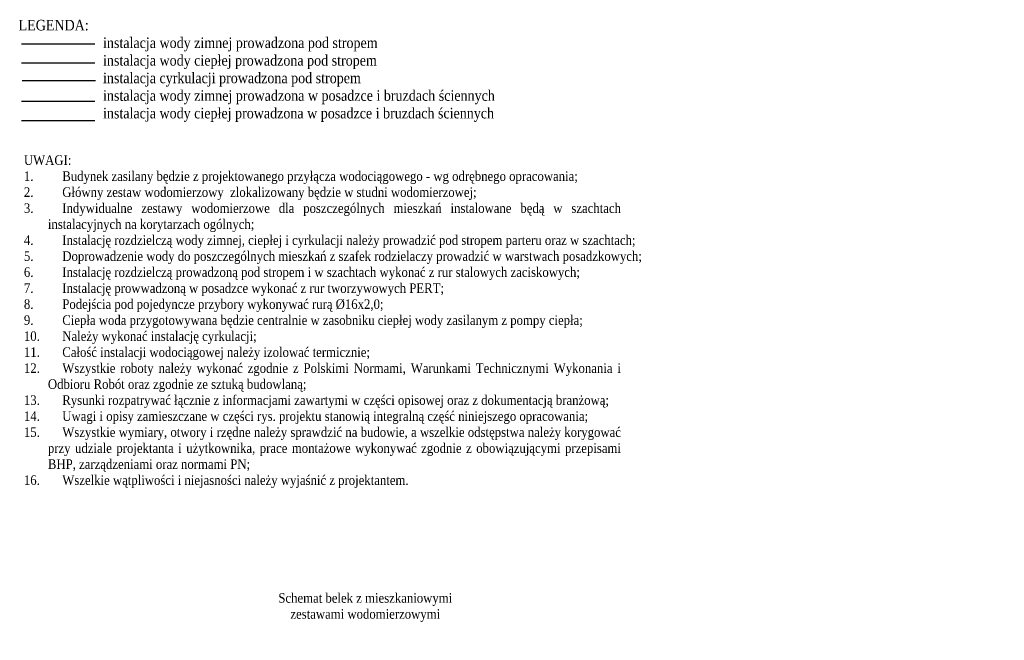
# Model space of a CAD drawing. Header units: millimetres. Extents: x -102560 to 77680, y 7163 to 33028.
# Tile 52 of 80: x -102249 to -81730, y 20095 to 33028. Entities that reach past the tile are written whole.
import ezdxf

# ---------------------------------------------------------------- set-up
doc = ezdxf.new("R2010")
doc.units = ezdxf.units.MM
doc.layers.add('IS_Działka cyrkulacyjna', color=7, linetype='Continuous', lineweight=30, true_color=0x800080)
doc.layers.add('IS_Działka wody ciepłej', color=1, linetype='Continuous', lineweight=30, true_color=0xff0000)
for name, color, linetype, lineweight in [('IS_Działka wody ciepłej_podstropowa', 30, 'Continuous', 30), ('IS_Działka wody zimnej', 5, 'Continuous', 30), ('IS_Działka wody zimnej_podstropowa', 84, 'Continuous', 30), ('RR_IWK_opisy', 7, 'Continuous', 0)]:
    doc.layers.add(name, color=color, linetype=linetype, lineweight=lineweight)
doc.styles.add('Garamond', font='GARA.TTF')
doc.styles.add('RR', font='GARA.TTF', dxfattribs={"height": 200})

msp = doc.modelspace()

# ---------------------------------------------------------------- linework, layer by layer
at = {"layer": 'IS_Działka cyrkulacyjna'}
msp.add_line((-102198, 31761), (-100669, 31761), dxfattribs=at)
at = {"layer": 'IS_Działka wody ciepłej'}
msp.add_line((-102210, 30930), (-100681, 30930), dxfattribs=at)
at = {"layer": 'IS_Działka wody ciepłej_podstropowa'}
msp.add_line((-102210, 32128), (-100681, 32128), dxfattribs=at)
at = {"layer": 'IS_Działka wody zimnej', "ltscale": 500}
msp.add_line((-102210, 31329), (-100681, 31329), dxfattribs=at)
at = {"layer": 'IS_Działka wody zimnej_podstropowa'}
msp.add_line((-102210, 32528), (-100681, 32528), dxfattribs=at)

# ---------------------------------------------------------------- texts
at = {"layer": 'RR_IWK_opisy'}
for s, insert, char_height, width, attachment_point, style in [('LEGENDA:\\P^I^Iinstalacja wody zimnej prowadzona pod stropem\\P^I^Iinstalacja wody ciepłej prowadzona pod stropem\\P^I^Iinstalacja cyrkulacji prowadzona pod stropem^I\\P^I^Iinstalacja wody zimnej prowadzona w posadzce i bruzdach ściennych\\P^I^Iinstalacja wody ciepłej prowadzona w posadzce i bruzdach ściennych', (-102272, 33025), 220, 12719.65, 1, 'Garamond'), ('\\pi-500,l500,xqjt0,2;UWAGI:\\P1.^IBudynek zasilany będzie z projektowanego przyłącza wodociągowego - wg odrębnego opracowania;\\P2.^IGłówny zestaw wodomierzowy  zlokalizowany będzie w studni wodomierzowej;\\P3.^IIndywidualne zestawy wodomierzowe dla poszczególnych mieszkań instalowane będą w\\~szachtach instalacyjnych na korytarzach ogólnych;\\P4.^IInstalację rozdzielczą wody zimnej, ciepłej i cyrkulacji należy prowadzić pod stropem parteru oraz w\\~szachtach; \\P5.^IDoprowadzenie wody do poszczególnych mieszkań z szafek rodzielaczy prowadzić w\\~warstwach posadzkowych;\\P6.^IInstalację rozdzielczą prowadzoną pod stropem i w szachtach wykonać z rur stalowych zaciskowych;\\P7.^IInstalację prowwadzoną w posadzce wykonać z rur tworzywowych PERT;\\P8.^IPodejścia pod pojedyncze przybory wykonywać rurą %%c16x2,0;\\P9.^ICiepła woda przygotowywana będzie centralnie w zasobniku ciepłej wody zasilanym z\\~pompy ciepła;\\P10.^INależy wykonać instalację cyrkulacji;\\P11.^ICałość instalacji wodociągowej należy izolować termicznie;\\P12.^IWszystkie roboty należy wykonać zgodnie z Polskimi Normami, Warunkami Technicznymi Wykonania i Odbioru Robót oraz zgodnie ze sztuką budowlaną;\\P13.^IRysunki rozpatrywać łącznie z informacjami zawartymi w części opisowej oraz z\\~dokumentacją branżową;\\P14.^IUwagi i opisy zamieszczane w części rys. projektu stanowią integralną część niniejszego opracowania;\\P15.^IWszystkie wymiary, otwory i rzędne należy sprawdzić na budowie, a wszelkie odstępstwa należy korygować przy udziale projektanta i użytkownika, prace montażowe wykonywać zgodnie z obowiązującymi przepisami BHP, zarządzeniami oraz normami PN;\\P16.^IWszelkie wątpliwości i niejasności należy wyjaśnić z projektantem.', (-102161, 30202), 200, 12404.74, 1, 'RR'), ('Schemat belek z\\~mieszkaniowymi zestawami wodomierzowymi', (-95047, 21078), 200, 4486.32, 2, 'RR')]:
    msp.add_mtext(s, dxfattribs=dict(at, insert=insert, char_height=char_height, width=width, attachment_point=attachment_point, style=style))

doc.saveas('drawing.dxf')
